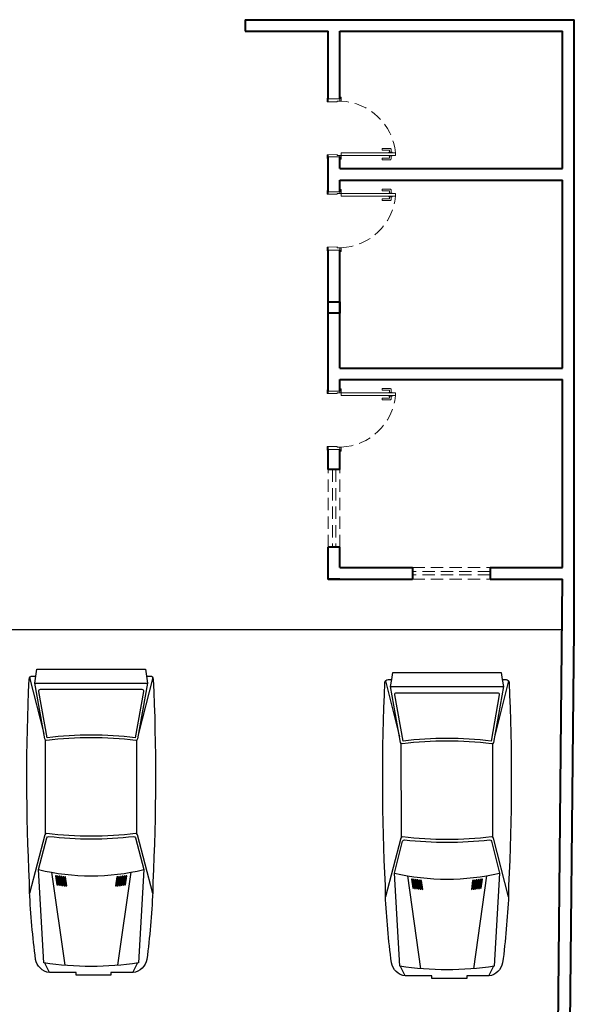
# Model space of a CAD drawing. Header units: millimetres. Extents: x 2642.3 to 2692.3, y 1463.2 to 1553.5.
# Tile 9 of 10: x 2655.3 to 2669.6, y 1527.7 to 1553. Entities that reach past the tile are written whole.
import ezdxf

# ---------------------------------------------------------------- set-up
doc = ezdxf.new("R2010")
doc.units = ezdxf.units.MM
doc.header["$MEASUREMENT"] = 0
doc.linetypes.add('HIDDEN2', pattern=[0.47625, 0.3175, -0.15875])
for name, color, linetype in [('ARQ-ALVENARIA', 4, 'Continuous'), ('ARQ-PISO', 8, 'Continuous'), ('EXTERN', 7, 'Continuous'), ('EXTERN-I', 251, 'Continuous')]:
    doc.layers.add(name, color=color, linetype=linetype)
doc.layers.add('MB_ALVENARIA', color=7, linetype='Continuous', lineweight=40)
doc.layers.add('MB_ESQUADRIA', color=7, linetype='Continuous', lineweight=5)

msp = doc.modelspace()

# ---------------------------------------------------------------- linework, layer by layer
at = {"layer": 'ARQ-ALVENARIA'}
msp.add_lwpolyline([(2669.276, 1537.321), (2669.276, 1537.322)], dxfattribs=at)
at = {"layer": 'ARQ-PISO'}
msp.add_line((2653.016, 1537.321), (2669.276, 1537.322), dxfattribs=at)
at = {"layer": 'EXTERN'}
for points in [[(2658.549, 1536.119), (2658.644, 1536.119, -0.400755), (2658.724, 1536.043), (2658.724, 1536.043, -0.024282), (2658.711, 1530.806), (2658.711, 1530.806), (2658.711, 1530.551, -0.01958), (2658.558, 1528.817), (2658.558, 1528.817, -0.323148), (2658.201, 1528.476), (2658.201, 1528.476), (2657.634, 1528.476), (2657.634, 1528.408), (2656.735, 1528.408), (2656.735, 1528.476), (2656.047, 1528.476, -0.323148), (2655.69, 1528.817), (2655.69, 1528.817, -0.01958), (2655.536, 1530.551), (2655.536, 1530.551), (2655.536, 1530.806, -0.024282), (2655.524, 1536.043), (2655.524, 1536.043, -0.400755), (2655.603, 1536.119), (2655.603, 1536.119), (2655.698, 1536.119), (2655.727, 1536.3), (2658.521, 1536.3), (2658.549, 1536.119)], [(2667.721, 1536.031), (2667.816, 1536.031, -0.400755), (2667.895, 1535.955), (2667.895, 1535.955, -0.024282), (2667.883, 1530.718), (2667.883, 1530.718), (2667.883, 1530.463, -0.01958), (2667.729, 1528.729), (2667.729, 1528.729, -0.323148), (2667.372, 1528.389), (2667.372, 1528.389), (2666.806, 1528.389), (2666.806, 1528.321), (2665.907, 1528.321), (2665.907, 1528.389), (2665.218, 1528.389, -0.323148), (2664.861, 1528.729), (2664.861, 1528.729, -0.01958), (2664.708, 1530.463), (2664.708, 1530.463), (2664.708, 1530.718, -0.024282), (2664.695, 1535.955), (2664.695, 1535.955, -0.400755), (2664.775, 1536.031), (2664.775, 1536.031), (2664.87, 1536.031), (2664.898, 1536.212), (2667.692, 1536.212), (2667.721, 1536.031)]]:
    msp.add_lwpolyline(points, format="xyb", dxfattribs=at)
at = {"layer": 'EXTERN-I'}
for p, q in [((2655.536, 1536.082), (2655.901, 1534.64)), ((2655.669, 1535.937), (2658.578, 1535.937)), ((2658.711, 1536.082), (2658.346, 1534.64)), ((2664.708, 1535.995), (2665.073, 1534.552)), ((2667.882, 1535.995), (2667.518, 1534.552)), ((2664.841, 1535.85), (2667.75, 1535.85)), ((2655.947, 1532.054), (2655.944, 1534.47)), ((2658.3, 1532.054), (2658.303, 1534.47)), ((2665.119, 1531.966), (2665.116, 1534.382)), ((2667.472, 1531.966), (2667.475, 1534.382)), ((2656.103, 1531.06), (2656.443, 1528.663)), ((2658.144, 1531.06), (2657.804, 1528.663)), ((2665.275, 1530.973), (2665.615, 1528.576)), ((2667.316, 1530.973), (2666.976, 1528.576)), ((2656.047, 1528.476), (2655.928, 1528.722)), ((2658.201, 1528.476), (2658.32, 1528.722)), ((2665.218, 1528.389), (2665.099, 1528.635)), ((2667.372, 1528.389), (2667.491, 1528.635))]:
    msp.add_line(p, q, dxfattribs=at)
for points in [[(2658.549, 1536.119), (2658.578, 1535.937), (2658.321, 1534.498, -0.39825), (2658.27, 1534.461), (2658.27, 1534.461, 0.061136), (2655.977, 1534.461), (2655.977, 1534.461, -0.39825), (2655.927, 1534.498), (2655.927, 1534.498), (2655.669, 1535.937), (2655.698, 1536.119)], [(2667.721, 1536.031), (2667.75, 1535.85), (2667.492, 1534.411, -0.39825), (2667.442, 1534.374), (2667.442, 1534.374, 0.061136), (2665.148, 1534.374), (2665.148, 1534.374, -0.39825), (2665.098, 1534.411), (2665.098, 1534.411), (2664.841, 1535.85), (2664.87, 1536.031)], [(2658.471, 1535.725), (2658.257, 1534.531, 0.06), (2655.99, 1534.531), (2655.99, 1534.531), (2655.776, 1535.725, -0.467038), (2655.821, 1535.778), (2655.821, 1535.778), (2658.426, 1535.778, -0.467038), (2658.471, 1535.725), (2658.471, 1535.725)], [(2667.643, 1535.638), (2667.429, 1534.444, 0.06), (2665.161, 1534.444), (2665.161, 1534.444), (2664.948, 1535.638, -0.467038), (2664.993, 1535.691), (2664.993, 1535.691), (2667.598, 1535.691, -0.467038), (2667.643, 1535.638), (2667.643, 1535.638)], [(2658.709, 1530.517), (2658.318, 1532.028, 0.376264), (2658.269, 1532.061), (2658.269, 1532.061, -0.061052), (2655.978, 1532.061), (2655.978, 1532.061, 0.376264), (2655.929, 1532.028), (2655.929, 1532.028), (2655.538, 1530.517)], [(2658.34, 1528.725, -0.074208), (2655.907, 1528.725), (2655.907, 1528.725), (2655.767, 1531.13), (2655.98, 1531.953, -0.374478), (2656.029, 1531.987), (2656.029, 1531.987, 0.05791), (2658.218, 1531.987), (2658.218, 1531.987, -0.374478), (2658.267, 1531.953), (2658.267, 1531.953), (2658.48, 1531.13), (2658.34, 1528.725)], [(2667.881, 1530.429), (2667.49, 1531.94, 0.376264), (2667.441, 1531.974), (2667.441, 1531.974, -0.061052), (2665.15, 1531.974), (2665.15, 1531.974, 0.376264), (2665.101, 1531.94), (2665.101, 1531.94), (2664.71, 1530.429)], [(2667.512, 1528.638, -0.074208), (2665.079, 1528.638), (2665.079, 1528.638), (2664.938, 1531.042), (2665.152, 1531.865, -0.374478), (2665.201, 1531.899), (2665.201, 1531.899, 0.05791), (2667.39, 1531.899), (2667.39, 1531.899, -0.374478), (2667.439, 1531.865), (2667.439, 1531.865), (2667.652, 1531.042), (2667.512, 1528.638)]]:
    msp.add_lwpolyline(points, format="xyb", dxfattribs=at)
for points in [[(2656.23, 1530.97), (2656.207, 1530.974), (2656.207, 1530.974), (2656.24, 1530.74), (2656.264, 1530.736), (2656.264, 1530.736), (2656.23, 1530.97)], [(2656.31, 1530.73), (2656.277, 1530.963), (2656.254, 1530.967), (2656.254, 1530.967), (2656.287, 1530.733), (2656.31, 1530.73), (2656.31, 1530.73)], [(2656.301, 1530.96), (2656.334, 1530.727), (2656.357, 1530.724), (2656.357, 1530.724), (2656.324, 1530.957), (2656.301, 1530.96), (2656.301, 1530.96)], [(2656.404, 1530.718), (2656.371, 1530.951), (2656.347, 1530.954), (2656.347, 1530.954), (2656.38, 1530.721), (2656.404, 1530.718), (2656.404, 1530.718)], [(2656.417, 1530.945), (2656.394, 1530.948), (2656.394, 1530.948), (2656.427, 1530.715), (2656.45, 1530.713), (2656.45, 1530.713), (2656.417, 1530.945)], [(2656.497, 1530.708), (2656.464, 1530.94), (2656.441, 1530.942), (2656.441, 1530.942), (2656.473, 1530.71), (2656.497, 1530.708), (2656.497, 1530.708)], [(2657.807, 1530.942), (2657.783, 1530.94), (2657.783, 1530.94), (2657.751, 1530.708), (2657.774, 1530.71), (2657.774, 1530.71), (2657.807, 1530.942)], [(2657.82, 1530.715), (2657.853, 1530.948), (2657.83, 1530.945), (2657.83, 1530.945), (2657.797, 1530.713), (2657.82, 1530.715), (2657.82, 1530.715)], [(2657.867, 1530.721), (2657.9, 1530.954), (2657.877, 1530.951), (2657.877, 1530.951), (2657.844, 1530.718), (2657.867, 1530.721), (2657.867, 1530.721)], [(2657.89, 1530.724), (2657.914, 1530.727), (2657.914, 1530.727), (2657.947, 1530.96), (2657.923, 1530.957), (2657.923, 1530.957), (2657.89, 1530.724)], [(2657.96, 1530.733), (2657.993, 1530.967), (2657.97, 1530.963), (2657.97, 1530.963), (2657.937, 1530.73), (2657.96, 1530.733), (2657.96, 1530.733)], [(2658.017, 1530.97), (2657.984, 1530.736), (2658.007, 1530.74), (2658.007, 1530.74), (2658.04, 1530.974), (2658.017, 1530.97), (2658.017, 1530.97)], [(2665.402, 1530.883), (2665.379, 1530.886), (2665.379, 1530.886), (2665.412, 1530.652), (2665.435, 1530.649), (2665.435, 1530.649), (2665.402, 1530.883)], [(2665.482, 1530.642), (2665.449, 1530.876), (2665.425, 1530.879), (2665.425, 1530.879), (2665.459, 1530.645), (2665.482, 1530.642), (2665.482, 1530.642)], [(2665.472, 1530.873), (2665.505, 1530.639), (2665.529, 1530.636), (2665.529, 1530.636), (2665.496, 1530.869), (2665.472, 1530.873), (2665.472, 1530.873)], [(2665.575, 1530.631), (2665.542, 1530.863), (2665.519, 1530.866), (2665.519, 1530.866), (2665.552, 1530.633), (2665.575, 1530.631), (2665.575, 1530.631)], [(2665.589, 1530.857), (2665.566, 1530.86), (2665.566, 1530.86), (2665.599, 1530.628), (2665.622, 1530.625), (2665.622, 1530.625), (2665.589, 1530.857)], [(2665.668, 1530.62), (2665.635, 1530.852), (2665.612, 1530.855), (2665.612, 1530.855), (2665.645, 1530.623), (2665.668, 1530.62), (2665.668, 1530.62)], [(2666.978, 1530.855), (2666.955, 1530.852), (2666.955, 1530.852), (2666.922, 1530.62), (2666.945, 1530.623), (2666.945, 1530.623), (2666.978, 1530.855)], [(2666.992, 1530.628), (2667.025, 1530.86), (2667.002, 1530.857), (2667.002, 1530.857), (2666.969, 1530.625), (2666.992, 1530.628), (2666.992, 1530.628)], [(2667.039, 1530.633), (2667.072, 1530.866), (2667.048, 1530.863), (2667.048, 1530.863), (2667.015, 1530.631), (2667.039, 1530.633), (2667.039, 1530.633)], [(2667.062, 1530.636), (2667.085, 1530.639), (2667.085, 1530.639), (2667.118, 1530.873), (2667.095, 1530.869), (2667.095, 1530.869), (2667.062, 1530.636)], [(2667.132, 1530.645), (2667.165, 1530.879), (2667.142, 1530.876), (2667.142, 1530.876), (2667.109, 1530.642), (2667.132, 1530.645), (2667.132, 1530.645)], [(2667.188, 1530.883), (2667.155, 1530.649), (2667.179, 1530.652), (2667.179, 1530.652), (2667.212, 1530.886), (2667.188, 1530.883), (2667.188, 1530.883)]]:
    msp.add_lwpolyline(points, dxfattribs=at)
for centre in [(2657.124, 1536.849), (2666.295, 1536.762)]:
    msp.add_arc(centre, 5.878, 256.6546, 283.3454, dxfattribs=at)
at = {"layer": 'MB_ALVENARIA'}
for points in [[(2661.096, 1553.041), (2669.576, 1553.041)], [(2661.096, 1553.041), (2661.096, 1552.741)], [(2669.576, 1537.321), (2669.576, 1553.041)], [(2661.096, 1552.741), (2663.236, 1552.741)], [(2663.236, 1551.001), (2663.236, 1552.741)], [(2663.536, 1552.741), (2669.276, 1552.741)], [(2663.536, 1551.001), (2663.536, 1552.741)], [(2669.276, 1549.201), (2669.276, 1552.741)], [(2663.236, 1548.601), (2663.236, 1549.501)], [(2663.536, 1549.201), (2663.536, 1549.501)], [(2663.536, 1549.201), (2669.276, 1549.201)], [(2663.536, 1548.901), (2669.276, 1548.901)], [(2663.536, 1548.601), (2663.536, 1548.901)], [(2669.276, 1544.061), (2669.276, 1548.901)], [(2663.236, 1543.461), (2663.236, 1547.101)], [(2663.536, 1544.061), (2663.536, 1547.101)], [(2663.536, 1544.061), (2669.276, 1544.061)], [(2663.536, 1543.461), (2663.536, 1543.761)], [(2663.536, 1543.761), (2669.276, 1543.761)], [(2669.276, 1538.921), (2669.276, 1543.761)], [(2663.236, 1541.441), (2663.236, 1541.961)], [(2663.536, 1541.441), (2663.536, 1541.961)], [(2663.536, 1541.441), (2663.236, 1541.441)], [(2663.236, 1538.621), (2663.236, 1539.441)], [(2663.536, 1539.441), (2663.236, 1539.441)], [(2663.536, 1538.921), (2663.536, 1539.441)], [(2663.536, 1538.621), (2663.236, 1538.621), (2663.236, 1538.921)], [(2663.536, 1538.921), (2665.406, 1538.921)], [(2665.406, 1538.921), (2665.406, 1538.621)], [(2667.406, 1538.921), (2669.276, 1538.921)], [(2667.406, 1538.921), (2667.406, 1538.621)], [(2663.236, 1538.621), (2665.406, 1538.621)], [(2667.406, 1538.621), (2669.276, 1538.621)], [(2669.016, 1511.924), (2669.276, 1538.621)], [(2669.316, 1511.921), (2669.576, 1537.321)]]:
    msp.add_lwpolyline(points, dxfattribs=at)
msp.add_lwpolyline([(2663.536, 1545.771), (2663.536, 1545.471), (2663.236, 1545.471), (2663.236, 1545.771)], close=True, dxfattribs=at)
at = {"layer": 'MB_ESQUADRIA'}
for p, q in [((2663.236, 1550.921), (2663.236, 1550.991)), ((2663.236, 1550.921), (2663.236, 1550.991)), ((2663.466, 1550.921), (2663.236, 1550.921)), ((2663.466, 1550.921), (2663.236, 1550.921)), ((2663.466, 1550.941), (2663.466, 1550.921)), ((2663.466, 1550.941), (2663.536, 1550.941)), ((2663.466, 1550.941), (2663.466, 1550.921)), ((2663.466, 1550.941), (2663.536, 1550.941)), ((2663.536, 1550.941), (2663.536, 1550.991)), ((2663.536, 1550.941), (2663.536, 1550.991)), ((2664.621, 1549.721), (2664.621, 1549.681)), ((2664.835, 1549.721), (2664.621, 1549.721)), ((2664.621, 1549.721), (2664.621, 1549.681)), ((2664.835, 1549.721), (2664.621, 1549.721)), ((2664.621, 1549.681), (2664.805, 1549.681)), ((2664.621, 1549.681), (2664.805, 1549.681)), ((2664.795, 1549.624), (2664.795, 1549.611)), ((2664.88, 1549.624), (2664.795, 1549.624)), ((2664.795, 1549.624), (2664.795, 1549.611)), ((2664.88, 1549.624), (2664.795, 1549.624)), ((2664.815, 1549.671), (2664.815, 1549.624)), ((2664.815, 1549.671), (2664.815, 1549.624)), ((2664.855, 1549.624), (2664.855, 1549.701)), ((2664.855, 1549.624), (2664.855, 1549.701)), ((2664.88, 1549.611), (2664.88, 1549.624)), ((2664.88, 1549.611), (2664.88, 1549.624)), ((2663.466, 1549.561), (2663.236, 1549.56)), ((2663.466, 1549.561), (2663.236, 1549.56)), ((2663.466, 1549.561), (2663.236, 1549.56)), ((2663.466, 1549.561), (2663.236, 1549.56)), ((2663.236, 1549.56), (2663.236, 1549.49)), ((2663.236, 1549.56), (2663.236, 1549.49)), ((2663.236, 1549.56), (2663.236, 1549.49)), ((2663.236, 1549.56), (2663.236, 1549.49)), ((2663.466, 1549.541), (2663.466, 1549.561)), ((2663.466, 1549.541), (2663.466, 1549.561)), ((2663.466, 1549.541), (2663.466, 1549.561)), ((2663.466, 1549.541), (2663.466, 1549.561)), ((2663.466, 1549.541), (2663.536, 1549.541)), ((2663.466, 1549.541), (2663.536, 1549.541)), ((2663.466, 1549.541), (2663.536, 1549.541)), ((2663.466, 1549.541), (2663.536, 1549.541)), ((2663.536, 1549.541), (2663.536, 1549.491)), ((2663.536, 1549.541), (2663.536, 1549.491)), ((2663.536, 1549.541), (2663.536, 1549.491)), ((2663.536, 1549.541), (2663.536, 1549.491)), ((2664.621, 1549.431), (2664.621, 1549.471)), ((2664.621, 1549.471), (2664.805, 1549.471)), ((2664.621, 1549.431), (2664.621, 1549.471)), ((2664.621, 1549.471), (2664.805, 1549.471)), ((2664.835, 1549.431), (2664.621, 1549.431)), ((2664.835, 1549.431), (2664.621, 1549.431)), ((2664.795, 1549.529), (2664.795, 1549.541)), ((2664.795, 1549.529), (2664.795, 1549.541)), ((2664.88, 1549.529), (2664.795, 1549.529)), ((2664.88, 1549.529), (2664.795, 1549.529)), ((2664.815, 1549.481), (2664.815, 1549.529)), ((2664.815, 1549.481), (2664.815, 1549.529)), ((2664.855, 1549.529), (2664.855, 1549.451)), ((2664.855, 1549.529), (2664.855, 1549.451)), ((2664.88, 1549.541), (2664.88, 1549.529)), ((2664.88, 1549.541), (2664.88, 1549.529)), ((2663.236, 1548.541), (2663.236, 1548.611)), ((2663.236, 1548.541), (2663.236, 1548.611)), ((2663.236, 1548.541), (2663.236, 1548.611)), ((2663.236, 1548.541), (2663.236, 1548.611)), ((2663.536, 1548.561), (2663.536, 1548.611)), ((2663.536, 1548.561), (2663.536, 1548.611)), ((2663.536, 1548.561), (2663.536, 1548.611)), ((2663.536, 1548.561), (2663.536, 1548.611)), ((2664.621, 1548.67), (2664.621, 1548.63)), ((2664.835, 1548.67), (2664.621, 1548.67)), ((2664.621, 1548.67), (2664.621, 1548.63)), ((2664.835, 1548.67), (2664.621, 1548.67)), ((2664.621, 1548.63), (2664.805, 1548.63)), ((2664.621, 1548.63), (2664.805, 1548.63)), ((2664.815, 1548.62), (2664.815, 1548.572)), ((2664.815, 1548.62), (2664.815, 1548.572)), ((2664.855, 1548.572), (2664.855, 1548.65)), ((2664.855, 1548.572), (2664.855, 1548.65)), ((2663.466, 1548.541), (2663.236, 1548.541)), ((2663.466, 1548.541), (2663.236, 1548.541)), ((2663.466, 1548.541), (2663.236, 1548.541)), ((2663.466, 1548.541), (2663.236, 1548.541)), ((2663.466, 1548.561), (2663.536, 1548.561)), ((2663.466, 1548.561), (2663.466, 1548.541)), ((2663.466, 1548.561), (2663.536, 1548.561)), ((2663.466, 1548.561), (2663.466, 1548.541)), ((2663.466, 1548.561), (2663.536, 1548.561)), ((2663.466, 1548.561), (2663.466, 1548.541)), ((2663.466, 1548.561), (2663.536, 1548.561)), ((2663.466, 1548.561), (2663.466, 1548.541)), ((2664.621, 1548.38), (2664.621, 1548.42)), ((2664.621, 1548.42), (2664.805, 1548.42)), ((2664.621, 1548.38), (2664.621, 1548.42)), ((2664.621, 1548.42), (2664.805, 1548.42)), ((2664.835, 1548.38), (2664.621, 1548.38)), ((2664.835, 1548.38), (2664.621, 1548.38)), ((2664.795, 1548.572), (2664.795, 1548.56)), ((2664.88, 1548.572), (2664.795, 1548.572)), ((2664.795, 1548.572), (2664.795, 1548.56)), ((2664.88, 1548.572), (2664.795, 1548.572)), ((2664.795, 1548.477), (2664.795, 1548.49)), ((2664.795, 1548.477), (2664.795, 1548.49)), ((2664.88, 1548.477), (2664.795, 1548.477)), ((2664.88, 1548.477), (2664.795, 1548.477)), ((2664.815, 1548.43), (2664.815, 1548.477)), ((2664.815, 1548.43), (2664.815, 1548.477)), ((2664.855, 1548.477), (2664.855, 1548.4)), ((2664.855, 1548.477), (2664.855, 1548.4)), ((2664.88, 1548.56), (2664.88, 1548.572)), ((2664.88, 1548.56), (2664.88, 1548.572)), ((2664.88, 1548.49), (2664.88, 1548.477)), ((2664.88, 1548.49), (2664.88, 1548.477)), ((2663.466, 1547.181), (2663.236, 1547.18)), ((2663.466, 1547.181), (2663.236, 1547.18)), ((2663.236, 1547.18), (2663.236, 1547.11)), ((2663.236, 1547.18), (2663.236, 1547.11)), ((2663.466, 1547.161), (2663.466, 1547.181)), ((2663.466, 1547.161), (2663.466, 1547.181)), ((2663.466, 1547.161), (2663.536, 1547.161)), ((2663.466, 1547.161), (2663.536, 1547.161)), ((2663.536, 1547.161), (2663.536, 1547.111)), ((2663.536, 1547.161), (2663.536, 1547.111)), ((2663.236, 1543.401), (2663.236, 1543.471)), ((2663.236, 1543.401), (2663.236, 1543.471)), ((2663.236, 1543.401), (2663.236, 1543.471)), ((2663.236, 1543.401), (2663.236, 1543.471)), ((2663.466, 1543.401), (2663.236, 1543.401)), ((2663.466, 1543.401), (2663.236, 1543.401)), ((2663.466, 1543.401), (2663.236, 1543.401)), ((2663.466, 1543.401), (2663.236, 1543.401)), ((2663.466, 1543.421), (2663.536, 1543.421)), ((2663.466, 1543.421), (2663.466, 1543.401)), ((2663.466, 1543.421), (2663.536, 1543.421)), ((2663.466, 1543.421), (2663.466, 1543.401)), ((2663.466, 1543.421), (2663.536, 1543.421)), ((2663.466, 1543.421), (2663.466, 1543.401)), ((2663.466, 1543.421), (2663.536, 1543.421)), ((2663.466, 1543.421), (2663.466, 1543.401)), ((2663.536, 1543.421), (2663.536, 1543.471)), ((2663.536, 1543.421), (2663.536, 1543.471)), ((2663.536, 1543.421), (2663.536, 1543.471)), ((2663.536, 1543.421), (2663.536, 1543.471)), ((2664.621, 1543.53), (2664.621, 1543.49)), ((2664.835, 1543.53), (2664.621, 1543.53)), ((2664.621, 1543.53), (2664.621, 1543.49)), ((2664.835, 1543.53), (2664.621, 1543.53)), ((2664.621, 1543.49), (2664.805, 1543.49)), ((2664.621, 1543.49), (2664.805, 1543.49)), ((2664.621, 1543.24), (2664.621, 1543.28)), ((2664.621, 1543.28), (2664.805, 1543.28)), ((2664.621, 1543.24), (2664.621, 1543.28)), ((2664.621, 1543.28), (2664.805, 1543.28)), ((2664.795, 1543.432), (2664.795, 1543.42)), ((2664.88, 1543.432), (2664.795, 1543.432)), ((2664.795, 1543.432), (2664.795, 1543.42)), ((2664.88, 1543.432), (2664.795, 1543.432)), ((2664.795, 1543.337), (2664.795, 1543.35)), ((2664.795, 1543.337), (2664.795, 1543.35)), ((2664.88, 1543.337), (2664.795, 1543.337)), ((2664.88, 1543.337), (2664.795, 1543.337)), ((2664.815, 1543.48), (2664.815, 1543.432)), ((2664.815, 1543.48), (2664.815, 1543.432)), ((2664.815, 1543.29), (2664.815, 1543.337)), ((2664.815, 1543.29), (2664.815, 1543.337)), ((2664.855, 1543.432), (2664.855, 1543.51)), ((2664.855, 1543.432), (2664.855, 1543.51)), ((2664.855, 1543.337), (2664.855, 1543.26)), ((2664.855, 1543.337), (2664.855, 1543.26)), ((2664.88, 1543.42), (2664.88, 1543.432)), ((2664.88, 1543.42), (2664.88, 1543.432)), ((2664.88, 1543.35), (2664.88, 1543.337)), ((2664.88, 1543.35), (2664.88, 1543.337)), ((2664.835, 1543.24), (2664.621, 1543.24)), ((2664.835, 1543.24), (2664.621, 1543.24)), ((2663.466, 1542.041), (2663.236, 1542.04)), ((2663.466, 1542.041), (2663.236, 1542.04)), ((2663.236, 1542.04), (2663.236, 1541.97)), ((2663.236, 1542.04), (2663.236, 1541.97)), ((2663.466, 1542.021), (2663.466, 1542.041)), ((2663.466, 1542.021), (2663.466, 1542.041)), ((2663.466, 1542.021), (2663.536, 1542.021)), ((2663.466, 1542.021), (2663.536, 1542.021)), ((2663.536, 1542.021), (2663.536, 1541.971)), ((2663.536, 1542.021), (2663.536, 1541.971))]:
    msp.add_line(p, q, dxfattribs=at)
for points in [[(2663.236, 1550.921), (2663.206, 1550.921), (2663.206, 1551.021), (2663.236, 1551.021), (2663.236, 1550.991)], [(2663.236, 1550.921), (2663.206, 1550.921), (2663.206, 1551.021), (2663.236, 1551.021), (2663.236, 1550.991)], [(2663.236, 1551.001), (2663.536, 1551.001)], [(2663.536, 1550.991), (2663.536, 1551.041), (2663.566, 1551.041), (2663.566, 1550.941), (2663.536, 1550.941), (2663.536, 1550.941)], [(2663.536, 1550.991), (2663.536, 1551.041), (2663.566, 1551.041), (2663.566, 1550.941), (2663.536, 1550.941), (2663.536, 1550.941)], [(2663.236, 1549.56), (2663.206, 1549.56), (2663.206, 1549.46), (2663.236, 1549.46), (2663.236, 1549.49)], [(2663.236, 1549.56), (2663.206, 1549.56), (2663.206, 1549.46), (2663.236, 1549.46), (2663.236, 1549.49)], [(2663.236, 1549.56), (2663.206, 1549.56), (2663.206, 1549.46), (2663.236, 1549.46), (2663.236, 1549.49)], [(2663.236, 1549.56), (2663.206, 1549.56), (2663.206, 1549.46), (2663.236, 1549.46), (2663.236, 1549.49)], [(2663.536, 1549.501), (2663.536, 1549.501), (2663.236, 1549.501)], [(2663.536, 1549.491), (2663.536, 1549.441), (2663.566, 1549.441), (2663.566, 1549.541), (2663.536, 1549.541), (2663.536, 1549.541)], [(2663.536, 1549.491), (2663.536, 1549.441), (2663.566, 1549.441), (2663.566, 1549.541), (2663.536, 1549.541), (2663.536, 1549.541)], [(2663.536, 1549.491), (2663.536, 1549.441), (2663.566, 1549.441), (2663.566, 1549.541), (2663.536, 1549.541), (2663.536, 1549.541)], [(2663.536, 1549.491), (2663.536, 1549.441), (2663.566, 1549.441), (2663.566, 1549.541), (2663.536, 1549.541), (2663.536, 1549.541)], [(2664.966, 1549.611), (2663.566, 1549.611), (2663.566, 1549.541), (2664.966, 1549.541), (2664.966, 1549.611)], [(2663.236, 1548.541), (2663.206, 1548.541), (2663.206, 1548.641), (2663.236, 1548.641), (2663.236, 1548.611)], [(2663.236, 1548.541), (2663.206, 1548.541), (2663.206, 1548.641), (2663.236, 1548.641), (2663.236, 1548.611)], [(2663.236, 1548.541), (2663.206, 1548.541), (2663.206, 1548.641), (2663.236, 1548.641), (2663.236, 1548.611)], [(2663.236, 1548.541), (2663.206, 1548.541), (2663.206, 1548.641), (2663.236, 1548.641), (2663.236, 1548.611)], [(2663.536, 1548.611), (2663.536, 1548.661), (2663.566, 1548.661), (2663.566, 1548.561), (2663.536, 1548.561), (2663.536, 1548.561)], [(2663.536, 1548.611), (2663.536, 1548.661), (2663.566, 1548.661), (2663.566, 1548.561), (2663.536, 1548.561), (2663.536, 1548.561)], [(2663.536, 1548.611), (2663.536, 1548.661), (2663.566, 1548.661), (2663.566, 1548.561), (2663.536, 1548.561), (2663.536, 1548.561)], [(2663.536, 1548.611), (2663.536, 1548.661), (2663.566, 1548.661), (2663.566, 1548.561), (2663.536, 1548.561), (2663.536, 1548.561)], [(2663.536, 1548.601), (2663.536, 1548.601), (2663.236, 1548.601)], [(2664.966, 1548.491), (2663.566, 1548.491), (2663.566, 1548.561), (2664.966, 1548.561), (2664.966, 1548.491)], [(2663.236, 1547.18), (2663.206, 1547.18), (2663.206, 1547.08), (2663.236, 1547.08), (2663.236, 1547.11)], [(2663.236, 1547.18), (2663.206, 1547.18), (2663.206, 1547.08), (2663.236, 1547.08), (2663.236, 1547.11)], [(2663.236, 1547.101), (2663.536, 1547.101)], [(2663.536, 1547.111), (2663.536, 1547.061), (2663.566, 1547.061), (2663.566, 1547.161), (2663.536, 1547.161), (2663.536, 1547.161)], [(2663.536, 1547.111), (2663.536, 1547.061), (2663.566, 1547.061), (2663.566, 1547.161), (2663.536, 1547.161), (2663.536, 1547.161)], [(2663.236, 1543.401), (2663.206, 1543.401), (2663.206, 1543.501), (2663.236, 1543.501), (2663.236, 1543.471)], [(2663.236, 1543.401), (2663.206, 1543.401), (2663.206, 1543.501), (2663.236, 1543.501), (2663.236, 1543.471)], [(2663.236, 1543.401), (2663.206, 1543.401), (2663.206, 1543.501), (2663.236, 1543.501), (2663.236, 1543.471)], [(2663.236, 1543.401), (2663.206, 1543.401), (2663.206, 1543.501), (2663.236, 1543.501), (2663.236, 1543.471)], [(2663.536, 1543.461), (2663.536, 1543.461), (2663.236, 1543.461)], [(2663.536, 1543.471), (2663.536, 1543.521), (2663.566, 1543.521), (2663.566, 1543.421), (2663.536, 1543.421), (2663.536, 1543.421)], [(2663.536, 1543.471), (2663.536, 1543.521), (2663.566, 1543.521), (2663.566, 1543.421), (2663.536, 1543.421), (2663.536, 1543.421)], [(2663.536, 1543.471), (2663.536, 1543.521), (2663.566, 1543.521), (2663.566, 1543.421), (2663.536, 1543.421), (2663.536, 1543.421)], [(2663.536, 1543.471), (2663.536, 1543.521), (2663.566, 1543.521), (2663.566, 1543.421), (2663.536, 1543.421), (2663.536, 1543.421)], [(2664.966, 1543.351), (2663.566, 1543.351), (2663.566, 1543.421), (2664.966, 1543.421), (2664.966, 1543.351)], [(2663.236, 1542.04), (2663.206, 1542.04), (2663.206, 1541.94), (2663.236, 1541.94), (2663.236, 1541.97)], [(2663.236, 1542.04), (2663.206, 1542.04), (2663.206, 1541.94), (2663.236, 1541.94), (2663.236, 1541.97)], [(2663.536, 1541.971), (2663.536, 1541.921), (2663.566, 1541.921), (2663.566, 1542.021), (2663.536, 1542.021), (2663.536, 1542.021)], [(2663.536, 1541.971), (2663.536, 1541.921), (2663.566, 1541.921), (2663.566, 1542.021), (2663.536, 1542.021), (2663.536, 1542.021)], [(2663.236, 1541.961), (2663.536, 1541.961)]]:
    msp.add_lwpolyline(points, dxfattribs=at)
at = {"layer": 'MB_ESQUADRIA', "linetype": 'HIDDEN2'}
for points in [[(2663.236, 1539.441), (2663.236, 1541.441)], [(2663.346, 1541.441), (2663.346, 1539.441)], [(2663.426, 1541.441), (2663.426, 1539.441)], [(2663.536, 1539.441), (2663.536, 1541.441)], [(2665.406, 1538.921), (2667.406, 1538.921)], [(2667.406, 1538.811), (2665.406, 1538.811)], [(2667.406, 1538.731), (2665.406, 1538.731)], [(2665.406, 1538.621), (2667.406, 1538.621)]]:
    msp.add_lwpolyline(points, dxfattribs=at)
for centre, start, end in [((2663.503, 1549.472), 5.4262, 87.5491), ((2663.503, 1549.472), 5.4262, 87.5491), ((2663.503, 1548.629), 272.4509, 354.5738), ((2663.503, 1548.629), 272.4509, 354.5738), ((2663.503, 1543.489), 272.4509, 354.5738), ((2663.503, 1543.489), 272.4509, 354.5738)]:
    msp.add_arc(centre, 1.469, start, end, dxfattribs=at)
at = {"layer": 'MB_ESQUADRIA'}
for centre, radius, start, end in [((2664.805, 1549.671), 0.01, 0.0289, 90.0289), ((2664.805, 1549.671), 0.01, 0.0289, 90.0289), ((2664.835, 1549.701), 0.02, 0.0289, 90.0289), ((2664.835, 1549.701), 0.02, 0.0289, 90.0289), ((2664.805, 1549.481), 0.01, 270.0289, 0.0289), ((2664.805, 1549.481), 0.01, 270.0289, 0.0289), ((2664.835, 1549.451), 0.02, 270.0289, 0.0289), ((2664.835, 1549.451), 0.02, 270.0289, 0.0289), ((2664.805, 1548.62), 0.01, 359.9711, 89.9711), ((2664.805, 1548.62), 0.01, 359.9711, 89.9711), ((2664.835, 1548.65), 0.02, 359.9711, 89.9711), ((2664.835, 1548.65), 0.02, 359.9711, 89.9711), ((2664.805, 1548.43), 0.01, 269.9711, 359.9711), ((2664.805, 1548.43), 0.01, 269.9711, 359.9711), ((2664.835, 1548.4), 0.02, 269.9711, 359.9711), ((2664.835, 1548.4), 0.02, 269.9711, 359.9711), ((2664.805, 1543.48), 0.01, 359.9711, 89.9711), ((2664.805, 1543.48), 0.01, 359.9711, 89.9711), ((2664.805, 1543.29), 0.01, 269.9711, 359.9711), ((2664.805, 1543.29), 0.01, 269.9711, 359.9711), ((2664.835, 1543.51), 0.02, 359.9711, 89.9711), ((2664.835, 1543.51), 0.02, 359.9711, 89.9711), ((2664.835, 1543.26), 0.02, 269.9711, 359.9711), ((2664.835, 1543.26), 0.02, 269.9711, 359.9711)]:
    msp.add_arc(centre, radius, start, end, dxfattribs=at)

doc.saveas('drawing.dxf')
